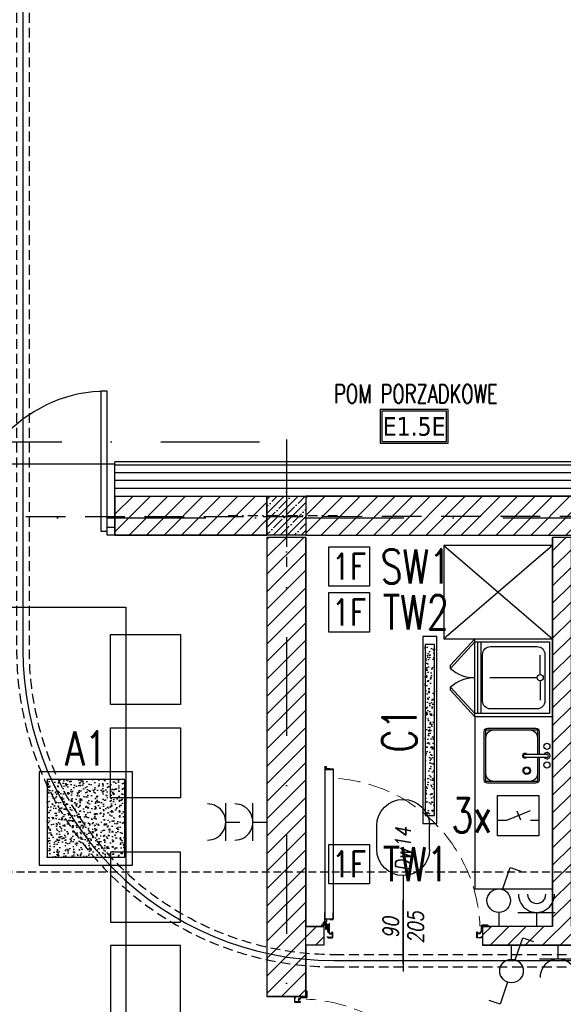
# Model space of a CAD drawing. Header units: millimetres. Extents: x 28600 to 181045, y -399112 to -163690.
# Tile 177 of 256: x 62439 to 62788, y -198390 to -197757. Entities that reach past the tile are written whole.
import ezdxf
from ezdxf.enums import TextEntityAlignment as Align

# ---------------------------------------------------------------- set-up
doc = ezdxf.new("R2010")
doc.units = ezdxf.units.MM
for name, pattern in [('CACHE', [9.525, 6.35, -3.175]), ('CARKOVANA', [7.5, 5, -2.5]), ('CENTER', [0.6, 0.375, -0.075, 0.075, -0.075]), ('DASHDOT', [25.4, 12.7, -6.35, 0, -6.35]), ('DASHED', [19.05, 12.7, -6.35]), ('HIDDEN', [9.525, 6.35, -3.175]), ('Hidden Line', [391.222223, 282.222223, -109])]:
    doc.linetypes.add(name, pattern=pattern)
doc.layers.get('0').update_dxf_attribs({"color": 8})
for name, color, linetype in [('!! 1_ proj wyposdażenie', 54, 'Continuous'), ('!! 1_ tynk zewn  - nowy', 8, 'Continuous'), ('!! 1_drzwi opis', 8, 'Continuous'), ('!! 1_drzwi-linia', 8, 'Continuous'), ('!! 1_Hatch dach', 8, 'Continuous'), ('!! 1_hatch projektowane ściany', 8, 'Continuous'), ('!! 1_OPIS POM NOWE', 123, 'Continuous'), ('!! 1_PROJ Sciany', 8, 'Continuous'), ('!! 1_PROJ TERMOIZOL', 8, 'Continuous'), ('!! 1_PROJ widok', 8, 'Continuous'), ('!! 1_PROJ ŻELBET', 8, 'Continuous'), ('!! 1_Wyburzenia', 8, 'CARKOVANA'), ('!! 2_ remont Ocieplenie', 8, 'ZIGZAG'), ('0-osie-liniA', 8, 'DASHDOT'), ('E1', 2, 'Continuous'), ('E2', 2, 'Continuous'), ('E_0', 4, 'Continuous'), ('E_OSP', 2, 'Continuous'), ('E_RURY', 1, 'HIDDEN'), ('E_UZIOM', 6, 'Continuous')]:
    doc.layers.add(name, color=color, linetype=linetype)
doc.styles.add('50', font='ROMANS.shx', dxfattribs={"width": 0.8, "height": 10})
doc.styles.add('ARCHETYP', font='romans.shx', dxfattribs={"height": 15})
doc.styles.add('ARIAL', font='tahoma.ttf')
doc.styles.add('ELE1', font='romans.shx', dxfattribs={"width": 0.8, "height": 18})
doc.styles.add('TXT', font='simplex.shx')
doc.linetypes.add('ZIGZAG', pattern='A,0.00254,-5.08,[131,ltypeshp.shx,S=5.08,R=0,X=-5.08,Y=0],-10.16,[131,ltypeshp.shx,S=5.08,R=180,X=5.08,Y=0],-5.08', length=20.32254)
pattern_1 = [(45, (0, -14.54), (-5.61266008, 5.61266008), [])]
pattern_2 = [(45, (2e-11, -13.04), (-5.61266008, 5.61266008), [])]

# ---------------------------------------------------------------- blocks, each defined once
blk = doc.blocks.new('Evier RONDA VDI3320')
at = {"ltscale": 0.2}
for p, q in [((-0.01, -0.1415), (-0.01, 0.001)), ((0.01, -0.1415), (0.01, 0.001))]:
    blk.add_line(p, q, dxfattribs=at)
for points in [[(0.01, -0.0494), (0.1555, -0.0494, -0.414214), (0.177, -0.0709), (0.177, -0.3819, -0.414214), (0.1555, -0.4034), (-0.1555, -0.4034, -0.414214), (-0.177, -0.3819), (-0.177, -0.0709, -0.414214), (-0.1555, -0.0494), (-0.01, -0.0494)], [(0.01, -0.0614), (0.115, -0.0614, -0.414214), (0.165, -0.1114), (0.165, -0.3414, -0.414214), (0.115, -0.3914), (-0.115, -0.3914, -0.414214), (-0.165, -0.3414), (-0.165, -0.1114, -0.414214), (-0.115, -0.0614), (-0.01, -0.0614)]]:
    blk.add_lwpolyline(points, format="xyb", dxfattribs=at)
at = {"linetype": 'CACHE', "ltscale": 0.2}
blk.add_lwpolyline([(0.01, -0.0604), (0.166, -0.0604), (0.166, -0.3924), (-0.166, -0.3924), (-0.166, -0.0604), (-0.01, -0.0604)], dxfattribs=at)
at = {"ltscale": 0.2}
for centre, radius in [((-0.06, 0), 0.0194), ((0.06, 0), 0.0196), ((0.0961, -0.1294), 0.0241), ((0.0961, -0.1294), 0.0191)]:
    blk.add_circle(centre, radius, dxfattribs=at)
for centre, radius, start, end in [((0, 0), 0.0201, 299.91578, 240.08422), ((0, 0), 0.0101, 354.22166, 185.77834), ((0, -0.1415), 0.015, 131.81031, 48.18969), ((0, -0.1415), 0.01, 180, 0)]:
    blk.add_arc(centre, radius, start, end, dxfattribs=at)
blk = doc.blocks.new('vidoir.p')
at = {"layer": '!! 1_ proj wyposdażenie', "ltscale": 0.1}
for p, q in [((-42.9511, 44.813), (-42.7816, 44.9684)), ((-42.9311, 44.813), (-42.7616, 44.9684)), ((-42.7816, 44.9684), (-42.7616, 44.9684)), ((-42.4711, 44.813), (-42.6407, 44.9684)), ((-42.6407, 44.9684), (-42.6207, 44.9684)), ((-42.4511, 44.813), (-42.6207, 44.9684)), ((-42.9311, 44.333), (-42.9311, 44.813)), ((-42.4711, 44.813), (-42.4711, 44.333)), ((-42.9311, 44.793), (-42.4711, 44.793)), ((-42.9311, 44.773), (-42.4711, 44.773)), ((-42.7011, 44.413), (-42.7011, 44.7157)), ((-42.7211, 44.393), (-42.8458, 44.393)), ((-42.6811, 44.393), (-42.5565, 44.393)), ((-42.4711, 44.333), (-42.9311, 44.333))]:
    blk.add_line(p, q, dxfattribs=at)
blk.add_lwpolyline([(-42.4511, 44.313), (-42.9511, 44.313), (-42.9511, 44.813), (-42.4511, 44.813)], close=True, dxfattribs=at)
blk.add_lwpolyline([(-42.5511, 44.363), (-42.8511, 44.363, -0.414214), (-42.9011, 44.413), (-42.9011, 44.713, -0.414214), (-42.8511, 44.763), (-42.5511, 44.763, -0.414214), (-42.5011, 44.713), (-42.5011, 44.413, -0.414214)], format="xyb", close=True, dxfattribs=at)
blk.add_circle((-42.7011, 44.393), 0.02, dxfattribs=at)
for centre, start, end in [((-42.9311, 44.813), 0, 42.49783), ((-42.4711, 44.813), 137.50217, 180)]:
    blk.add_arc(centre, 0.23, start, end, dxfattribs=at)
blk = doc.blocks.new('zaw-dr-90-p')
at = {"color": 2, "linetype": 'CENTER', "ltscale": 0.2}
for p, q in [((12, 0), (-12, 0)), ((0, 12), (0, -12)), ((24.5, 24), (31, 24)), ((24.5, 19), (31, 19))]:
    blk.add_line(p, q, dxfattribs=at)
at = {"ltscale": 0.2}
for p, q in [((10, 12), (6.5, 12)), ((10, 0), (10, 6.5))]:
    blk.add_line(p, q, dxfattribs=at)
blk.add_lwpolyline([(0, 6.5), (23.5, 6.5, 0.414214), (28, 11), (28, 31), (24.5, 31), (24.5, 11, -0.414214), (23.5, 10), (0, 10, 4.561698), (7.6, 6.5), (4.9, 4.2)], format="xyb", dxfattribs=at)
blk.add_lwpolyline([(-0.2, -0.2), (-2.5, -0.2), (-2.5, 0.2), (-0.2, 0.2), (-0.2, 2.5), (0.2, 2.5), (0.2, 0.2), (2.8, 0.2), (2.8, -0.2), (0.2, -0.2), (0.2, -2.8), (-0.2, -2.8)], close=True)
blk.add_lwpolyline([(10, 10), (10, 39), (6.5, 39), (6.5, 10)], dxfattribs=at)
blk.add_circle((0, 0), 6.5, dxfattribs=at)
blk = doc.blocks.new('drzwi 90- sc 12')
for p, q in [((-13620.32, 20410.16), (-13620.32, 20313.77)), ((-13614.92, 20409.86), (-13620.32, 20409.86)), ((-13616.12, 20410.26), (-13620.22, 20410.26)), ((-13616.12, 20410.26), (-13620, 20410.26)), ((-13618.17, 20410.26), (-13616.22, 20410.26)), ((-13618.17, 20410.26), (-13616.22, 20410.26)), ((-13616.12, 20410.26), (-13616.12, 20411.46)), ((-13616.12, 20411.46), (-13615.02, 20411.46)), ((-13614.92, 20411.36), (-13614.92, 20313.77)), ((-13620.32, 20313.47), (-13620.32, 20317.97)), ((-13614.92, 20313.77), (-13620.32, 20313.77)), ((-13618.22, 20313.37), (-13620.22, 20313.37)), ((-13618.22, 20313.67), (-13618.22, 20313.37)), ((-13618.22, 20313.67), (-13616.42, 20313.67)), ((-13615.92, 20313.17), (-13615.92, 20312.17)), ((-13615.92, 20312.17), (-13615.02, 20312.17)), ((-13614.92, 20312.27), (-13614.92, 20317.97)), ((-13715.57, 20308.32), (-13715.57, 20308.56)), ((-13715.57, 20307.69), (-13715.57, 20308.56)), ((-13715.57, 20307.82), (-13715.57, 20308.56)), ((-13715.57, 20307.72), (-13715.37, 20307.72)), ((-13617.77, 20311.12), (-13617.77, 20305.72)), ((-13617.77, 20311.12), (-13617.77, 20305.72)), ((-13616.17, 20309.92), (-13617.37, 20309.92)), ((-13616.17, 20309.92), (-13616.17, 20311.02)), ((-13715.77, 20301.96), (-13716.27, 20301.96)), ((-13616.77, 20301.96), (-13616.27, 20301.96))]:
    blk.add_line(p, q)
for points in [[(-13665.27, 20284.96), (-13665.27, 20325.83)], [(-13615.57, 20309.64), (-13615.32, 20309.64), (-13615.32, 20309.82), (-13616.32, 20309.82), (-13616.32, 20309.64), (-13615.92, 20309.64)]]:
    blk.add_lwpolyline(points)
at = {"lineweight": 30}
for points in [[(-13716.27, 20308.92), (-13721.27, 20308.92)], [(-13716.27, 20308.92), (-13716.27, 20296.92)], [(-13614.27, 20308.92), (-13609.27, 20308.92)], [(-13614.27, 20308.92), (-13614.27, 20296.92)]]:
    blk.add_lwpolyline(points, dxfattribs=at)
at = {"ltscale": 0.2}
for points in [[(-13715.57, 20307.51), (-13715.57, 20309.48, 0.414214), (-13715.91, 20309.82), (-13719.43, 20309.82, 0.414214), (-13719.77, 20309.48), (-13719.77, 20308.92), (-13719.59, 20308.92), (-13719.59, 20309.48, -0.414214), (-13719.43, 20309.64), (-13716.97, 20309.64)], [(-13716.97, 20309.64), (-13715.91, 20309.64, -0.414214), (-13715.75, 20309.48), (-13715.75, 20307.51)], [(-13715.75, 20307.76), (-13715.75, 20305.58, 0.414214), (-13715.41, 20305.24), (-13714.96, 20305.24, -0.414214), (-13714.8, 20305.08), (-13714.8, 20304.48, 0.414214), (-13714.46, 20304.14), (-13713.28, 20304.14, 0.414214), (-13712.94, 20304.48), (-13712.94, 20305.15, -1), (-13712.75, 20305.15), (-13712.75, 20301.96, -0.414214), (-13712.91, 20301.8), (-13715.43, 20301.8, -0.414214), (-13715.59, 20301.96), (-13715.59, 20302.52), (-13715.77, 20302.52), (-13715.77, 20301.96, 0.414214), (-13715.43, 20301.62), (-13712.91, 20301.62, 0.414214), (-13712.57, 20301.96), (-13712.57, 20305.15, 1), (-13713.12, 20305.15), (-13713.12, 20304.48, -0.414214), (-13713.28, 20304.32), (-13714.46, 20304.32, -0.414214), (-13714.62, 20304.48), (-13714.62, 20305.08, 0.414214), (-13714.96, 20305.42), (-13715.41, 20305.42, -0.414214), (-13715.57, 20305.58), (-13715.57, 20307.64)], [(-13615.92, 20309.64), (-13616.63, 20309.64, 0.414214), (-13616.79, 20309.48), (-13616.79, 20305.58, -0.414214), (-13617.13, 20305.24), (-13617.58, 20305.24, 0.414214), (-13617.74, 20305.08), (-13617.74, 20304.48, -0.414214), (-13618.08, 20304.14), (-13619.26, 20304.14, -0.414214), (-13619.6, 20304.48), (-13619.6, 20305.15, 1), (-13619.79, 20305.15), (-13619.79, 20301.96, 0.414214), (-13619.63, 20301.8), (-13617.11, 20301.8, 0.414214), (-13616.95, 20301.96), (-13616.95, 20302.52), (-13616.77, 20302.52), (-13616.77, 20301.96, -0.414214), (-13617.11, 20301.62), (-13619.63, 20301.62, -0.414214), (-13619.97, 20301.96), (-13619.97, 20305.15, -1), (-13619.42, 20305.15), (-13619.42, 20304.48, 0.414214), (-13619.26, 20304.32), (-13618.08, 20304.32, 0.414214), (-13617.92, 20304.48), (-13617.92, 20305.08, -0.414214), (-13617.58, 20305.42), (-13617.13, 20305.42, 0.414214), (-13616.97, 20305.58), (-13616.97, 20309.48, -0.414214), (-13616.63, 20309.82), (-13613.11, 20309.82, -0.414214), (-13612.77, 20309.48), (-13612.77, 20308.92), (-13612.95, 20308.92), (-13612.95, 20309.48, 0.414214), (-13613.11, 20309.64), (-13615.57, 20309.64)]]:
    blk.add_lwpolyline(points, format="xyb", dxfattribs=at)
blk.add_lwpolyline([(-13616.79, 20308.82), (-13616.97, 20308.82), (-13616.97, 20307.42), (-13616.79, 20307.42)], close=True)
for centre, radius, start, end in [((-13620.22, 20410.16), 0.1, 90, 180), ((-13615.02, 20411.36), 0.1, 0, 90), ((-13620.22, 20313.47), 0.1, 180, 270), ((-13616.42, 20313.17), 0.5, 0, 90), ((-13615.02, 20312.27), 0.1, 270, 0), ((-13616.27, 20311.02), 0.1, 0, 90)]:
    blk.add_arc(centre, radius, start, end)
at = {"linetype": 'Hidden Line', "lineweight": 9, "ltscale": 0.05}
blk.add_arc((-13615.5, 20305.14), 99.12, 94.80054, 177.69442, dxfattribs=at)
at = {"xscale": 0.09999999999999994, "yscale": 0.09999999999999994, "zscale": 0.09999999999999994, "rotation": 180.0000000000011}
blk.add_blockref('zaw-dr-90-p', (-13614.92, 20310.92), dxfattribs=at)
blk = doc.blocks.new('słup 25 x 25')
at = {"layer": '!! 1_Hatch dach'}
h = blk.add_hatch(dxfattribs=at)
h.set_pattern_fill('ANSI35', color=256)
h.set_pattern_definition([(45, (-64242.072, 198338.2015), (-4.49012806, 4.49012806), []), (45, (-64237.5816, 198338.2015), (-4.49012806, 4.49012806), [7.9375, -1.5875, 0, -1.5875])])
h.paths.add_polyline_path([(-12.5, 12.5), (12.5, 12.5), (12.5, -12.5), (-12.5, -12.5)])
at = {"layer": '!! 1_PROJ ŻELBET'}
blk.add_lwpolyline([(-12.5, 12.5), (12.5, 12.5), (12.5, -12.5), (-12.5, -12.5)], close=True, dxfattribs=at)
at = {"layer": '0-osie-liniA', "ltscale": 0.5}
for points in [[(0, 37.5), (0, -37.5)], [(-37.5, 0), (37.5, 0)]]:
    blk.add_lwpolyline(points, dxfattribs=at)
blk = doc.blocks.new('drzwi dwuskrzydłowe')
for points in [[(68481.18, -214206.57), (68481.18, -214296.57), (68477.18, -214296.57), (68477.18, -214206.57)], [(68653.18, -214206.57), (68653.18, -214296.57), (68657.18, -214296.57), (68657.18, -214206.57)], [(68477.18, -214294.07), (68472.18, -214294.07), (68472.18, -214299.07), (68477.18, -214299.07)], [(68657.18, -214294.07), (68662.18, -214294.07), (68662.18, -214299.07), (68657.18, -214299.07)]]:
    blk.add_lwpolyline(points, close=True)
for centre, start, end in [((68477.18, -214296.57), 0, 90), ((68657.18, -214296.57), 90, 180)]:
    blk.add_arc(centre, 90, start, end)
blk = doc.blocks.new('1_ok-opis')
blk.add_line((0, 111.61), (0, 50))
for points in [[(-17, 128.61), (-17, 143.61)], [(17, 128.61), (17, 143.61)]]:
    blk.add_lwpolyline(points)
for centre, start, end in [((0, 143.61), 0, 180), ((0, 128.61), 180, 0)]:
    blk.add_arc(centre, 17, start, end)
at = {"style": 'ARCHETYP'}
for tag, height, rotation, p in [('NR', 12, 90, (0, 136.9)), ('NR', 12, 270, (0, 136.9)), ('SZEROKOŚĆ', 10, 90, (-8, 78.29)), ('SZEROKOŚĆ', 10, 270, (8, 78.29)), ('WYSOKOŚĆ', 10, 270, (-8, 78.29)), ('WYSOKOŚĆ', 10, 90, (8, 78.29))]:
    blk.add_attdef(tag, text='', height=height, rotation=rotation, dxfattribs=at).set_placement(p, align=Align.MIDDLE)
blk = doc.blocks.new('oznaczenie przekroi')
at = {"layer": '!! 1_Wyburzenia'}
blk.add_lwpolyline([(84721.06, -198393.4), (84958.93, -198393.4), (84958.93, -198305.1), (90995.48, -198305.1)], dxfattribs=at)
blk = doc.blocks.new('E_GB1')
at = {"layer": 'E2'}
for p, q in [((9.02, 12.03), (9.02, -12.03)), ((9.02, 0), (0, 0))]:
    blk.add_line(p, q, dxfattribs=at)
for centre, radius, start, end in [((20.63, 0), 11.61, 89.60478, 270.39522), ((20.58, -0.14), 5.88, 88.73067, 271.26933)]:
    blk.add_arc(centre, radius, start, end, dxfattribs=at)
blk = doc.blocks.new('E_L1')
at = {"layer": 'E1'}
for p, q in [((2.46, 23.76), (7.35, 37.97)), ((7.35, 37.97), (14.25, 35.59)), ((0, 9.02), (0, 0))]:
    blk.add_line(p, q, dxfattribs=at)
blk.add_circle((0, 16.6), 7.57, dxfattribs=at)
blk = doc.blocks.new('E_L3')
at = {"layer": 'E1'}
for p, q in [((2.46, 23.76), (7.35, 37.97)), ((7.35, 37.97), (14.25, 35.59)), ((-2.46, 9.44), (-7.35, -4.77)), ((0, 9.02), (0, 0)), ((-7.35, -4.77), (-14.25, -2.4))]:
    blk.add_line(p, q, dxfattribs=at)
blk.add_circle((0, 16.6), 7.57, dxfattribs=at)
blk = doc.blocks.new('A$C2C485CA9')
at = {"layer": 'E1'}
h = blk.add_hatch(dxfattribs=at)
h.set_pattern_fill('AR-CONC', color=256)
h.set_pattern_definition([(50, (7492.688, -14883.817), (7.1726018, -0.6275213), [0.75, -8.25]), (355, (7492.688, -14883.817), (-1.3875133, 7.5219213), [0.6, -6.6]), (100.451444, (7493.286, -14883.869), (5.7850885, 6.8944), [0.637402, -7.011421]), (46.1842, (7492.688, -14881.817), (10.6724133, -1.655193), [1.125, -12.375]), (96.635635, (7493.578, -14881.955), (9.3466195, 9.741186), [0.9561034, -10.5171376]), (351.184164, (7492.688, -14881.817), (9.3466195, 9.741186), [0.9, -9.9]), (21, (7493.688, -14882.317), (5.9690705, -4.026189), [0.75, -8.25]), (326, (7493.688, -14882.317), (2.4331533, 7.2515005), [0.6, -6.6]), (71.451445, (7494.1856, -14882.6525), (8.4022238, 3.2253115), [0.637402, -7.011421]), (37.5, (7492.6882, -14883.817), (0.12159855, 3.32893854), [0, -6.52, 0, -6.7, 0, -6.625]), (7.5, (7492.688, -14883.817), (2.6306954, 3.9441171), [0, -3.82, 0, -6.37, 0, -2.525]), (327.5, (7490.4582, -14883.817), (5.33822436, -0.2255487), [0, -2.5, 0, -7.8, 0, -10.35]), (317.5, (7489.458, -14883.817), (5.8318617, 1.0010498), [0, -3.25, 0, -5.18, 0, -7.35])])
h.paths.add_polyline_path([(-55, 10), (-55, -10), (55, -10), (55, 10)])
blk.add_line((-0.31, 0), (0.31, 0), dxfattribs=at)
for points in [[(-60, 15), (60, 15), (60, -15), (-60, -15)], [(-55, 10), (55, 10), (55, -10), (-55, -10)]]:
    blk.add_lwpolyline(points, close=True, dxfattribs=at)
blk = doc.blocks.new('E_GN1')
at = {"layer": 'E2'}
for p, q in [((9.02, 12.03), (9.02, -12.03)), ((9.02, 0), (0, 0))]:
    blk.add_line(p, q, dxfattribs=at)
blk.add_arc((20.63, 0), 11.61, 89.60478, 270.39522, dxfattribs=at)
blk = doc.blocks.new('A$C33CB33F5')
at = {"layer": 'E1'}
h = blk.add_hatch(dxfattribs=at)
h.set_pattern_fill('AR-CONC', color=256)
h.set_pattern_definition([(50, (7522.688, -14898.817), (7.1726018, -0.6275213), [0.75, -8.25]), (355, (7522.688, -14898.817), (-1.3875133, 7.5219213), [0.6, -6.6]), (100.451444, (7523.286, -14898.869), (5.7850885, 6.8944), [0.637402, -7.011421]), (46.1842, (7522.688, -14896.817), (10.6724133, -1.655193), [1.125, -12.375]), (96.635635, (7523.578, -14896.955), (9.3466195, 9.741186), [0.9561034, -10.5171376]), (351.184164, (7522.688, -14896.817), (9.3466195, 9.741186), [0.9, -9.9]), (21, (7523.688, -14897.317), (5.9690705, -4.026189), [0.75, -8.25]), (326, (7523.688, -14897.317), (2.4331533, 7.2515005), [0.6, -6.6]), (71.451445, (7524.1856, -14897.6525), (8.4022238, 3.2253115), [0.637402, -7.011421]), (37.5, (7522.6882, -14898.817), (0.12159855, 3.32893854), [0, -6.52, 0, -6.7, 0, -6.625]), (7.5, (7522.688, -14898.817), (2.6306954, 3.9441171), [0, -3.82, 0, -6.37, 0, -2.525]), (327.5, (7520.4582, -14898.817), (5.33822436, -0.2255487), [0, -2.5, 0, -7.8, 0, -10.35]), (317.5, (7519.458, -14898.817), (5.8318617, 1.0010498), [0, -3.25, 0, -5.18, 0, -7.35])])
h.paths.add_polyline_path([(25, -25), (25, 25), (-25, 25), (-25, -25)])
for points in [[(-30, 30), (30, 30), (30, -30), (-30, -30)], [(-25, 25), (25, 25), (25, -25), (-25, -25)]]:
    blk.add_lwpolyline(points, close=True, dxfattribs=at)
blk = doc.blocks.new('E1')
at = {"layer": 'E2', "linetype": 'Continuous'}
blk.add_lwpolyline([(0, 25.45), (26.27, 25.45), (26.27, 0), (0, 0)], close=True, dxfattribs=at)
at = {"layer": 'E2', "linetype": 'Continuous', "style": 'ELE1', "width": 0.8}
blk.add_text('1F', height=16.875, dxfattribs=at).set_placement((12.98, 12.72), align=Align.MIDDLE_CENTER)
blk = doc.blocks.new('A$C14A047FB')
at = {"layer": 'E_OSP', "linetype": 'Continuous'}
for p, q in [((4.06, 6.63), (14.17, 10.75)), ((8.34, 10.59), (9.89, 6.79)), ((0, 6.63), (4.06, 6.63)), ((14.17, 6.63), (17.73, 6.63))]:
    blk.add_line(p, q, dxfattribs=at)
blk.add_lwpolyline([(0, 17.18), (17.73, 17.18), (17.73, 0), (0, 0)], close=True, dxfattribs=at)

msp = doc.modelspace()

# ---------------------------------------------------------------- hatches: boundary and pattern name
at = {"layer": '!! 1_hatch projektowane ściany'}
h = msp.add_hatch(dxfattribs=at)
h.set_pattern_fill('ANSI31', color=256, scale=2.5)
h.set_pattern_definition(pattern_2)
h.paths.add_polyline_path([(62597.56735, -198088.62813), (62499.94628, -198088.62813), (62499.94628, -198063.62813), (62597.56735, -198063.62813)])
h = msp.add_hatch(dxfattribs=at)
h.set_pattern_fill('ANSI31', color=256, scale=2.5)
h.set_pattern_definition(pattern_2)
h.paths.add_polyline_path([(63380.06379, -198063.62813), (62622.56735, -198063.62813), (62622.56735, -198088.62813), (63380.06379, -198088.62813)])
h = msp.add_hatch(dxfattribs=at)
h.set_pattern_fill('ANSI31', color=256, scale=2.5)
h.set_pattern_definition(pattern_1)
h.paths.add_polyline_path([(62597.56735, -198385.12813), (62622.56735, -198385.12813), (62622.56735, -198090.12813), (62597.56735, -198090.12813)])
h = msp.add_hatch(dxfattribs=at)
h.set_pattern_fill('ANSI31', color=256, scale=2.5)
h.set_pattern_definition(pattern_1)
h.paths.add_polyline_path([(62634.06387, -198352.12813), (62622.56735, -198352.12813), (62622.56735, -198340.12813), (62634.06387, -198340.12813)])
h.paths.add_polyline_path([(62856.06379, -198352.12813), (62856.06379, -198340.12813), (62793.06379, -198340.12813), (62793.06379, -198090.12813), (62781.06379, -198090.12813), (62781.06379, -198340.12813), (62736.06387, -198340.12813), (62736.06387, -198352.12813)])
h.paths.add_polyline_path([(63213.06379, -198352.12813), (63213.06379, -198340.12813), (63192.06379, -198340.12813), (63192.06379, -198275.91493), (63180.06379, -198275.91493), (63180.06379, -198340.12813), (62980.06379, -198340.12813), (62980.06379, -198215.12813), (63080.06379, -198215.12813), (63080.06379, -198090.62813), (63068.06379, -198090.62813), (63068.06379, -198203.12813), (62968.06379, -198203.12813), (62968.06379, -198340.12813), (62958.06379, -198340.12813), (62958.06379, -198352.12813)])
h.paths.add_polyline_path([(63180.06379, -198173.91493), (63192.06379, -198173.91493), (63192.06379, -198090.12813), (63180.06379, -198090.12813)])
h.paths.add_polyline_path([(63315.06379, -198340.12813), (63380.06379, -198340.12813), (63380.06379, -198352.12813), (63315.06379, -198352.12813)])
h.paths.add_polyline_path([(63121.18969, -198632.12813), (63133.18969, -198632.12813), (63133.18969, -198584.12813), (63380.06379, -198584.12813), (63380.06379, -198572.12813), (63133.18969, -198572.12813), (63133.18969, -198497.12813), (63121.18969, -198497.12813)])
h.paths.add_polyline_path([(62622.56735, -198497.12813), (62725.18969, -198497.12813), (62725.18969, -198509.12813), (62622.56735, -198509.12813)])
h.paths.add_polyline_path([(62622.56735, -198709.12813), (62964.18969, -198709.12813), (62964.18969, -198626.12813), (62976.18969, -198626.12813), (62976.18969, -198729.12813), (62964.18969, -198729.12813), (62964.18969, -198721.12813), (62622.3156, -198721.12813)])
h.paths.add_polyline_path([(62622.3156, -198885.54059), (62964.18969, -198885.54059), (62964.18969, -198935.12813), (62976.05469, -198935.12813), (62976.32469, -198831.06815), (62964.18969, -198831.18811), (62964.18969, -198873.54059), (62622.56735, -198873.54059)])
h.paths.add_polyline_path([(62929.18969, -199062.95305), (63013.68969, -199062.95305), (63013.68969, -199050.95305), (62976.18969, -199050.95305), (62976.18969, -199037.12813), (62964.18969, -199037.12813), (62964.18969, -199050.95305), (62929.18969, -199050.95305)])
h.paths.add_polyline_path([(63115.68969, -199062.94603), (63133.18969, -199062.94603), (63133.18969, -199022.95305), (63380.06373, -199022.95305), (63380.06379, -199010.95305), (63133.18969, -199010.95305), (63133.18969, -198946.12813), (63121.18969, -198946.12621), (63121.18969, -199050.95305), (63115.68887, -199050.94603)])
edge = h.paths.add_edge_path()
edge.add_line((63121.18969, -198844.12621), (63133.18969, -198844.12621))
edge.add_line((63133.18969, -198844.12621), (63133.18969, -198796.12813))
edge.add_line((63133.18969, -198796.12813), (63380.06373, -198796.12813))
edge.add_line((63380.06373, -198796.12813), (63380.06373, -198784.12813))
edge.add_line((63380.06373, -198784.12813), (63133.18969, -198784.12813))
edge.add_line((63133.18969, -198784.12813), (63133.18969, -198734.12813))
edge.add_line((63133.18969, -198734.12813), (63121.18969, -198734.12813))
edge.add_line((63121.18969, -198734.12813), (63121.18969, -198844.24617))

# ---------------------------------------------------------------- linework, layer by layer
at = {"layer": '!! 1_ proj wyposdażenie', "ltscale": 0.1}
for points in [[(62781.06379, -198095.32652), (62711.06379, -198155.32652)], [(62711.06379, -198095.32652), (62781.06379, -198155.32652)]]:
    msp.add_lwpolyline(points, dxfattribs=at)
at = {"layer": '!! 1_ proj wyposdażenie'}
for points in [[(62711.06379, -198095.32652), (62711.06379, -198155.32652), (62781.06379, -198155.32652), (62781.06379, -198095.32652)], [(62386.99906, -198414.92327), (62386.99906, -198134.92327), (62506.99906, -198134.92327), (62506.99906, -198414.92327)], [(62541.99906, -198152.42327), (62541.99906, -198197.42327), (62496.99906, -198197.42327), (62496.99906, -198152.42327)], [(62731.06379, -198205.32652), (62731.06379, -198316.04461), (62781.06379, -198316.04461), (62781.06379, -198205.32652)], [(62541.99906, -198212.42327), (62541.99906, -198257.42327), (62496.99906, -198257.42327), (62496.99906, -198212.42327)], [(62541.99906, -198337.42327), (62541.99906, -198292.42327), (62496.99906, -198292.42327), (62496.99906, -198337.42327)], [(62541.99906, -198397.42327), (62541.99906, -198352.42327), (62496.99906, -198352.42327), (62496.99906, -198397.42327)]]:
    msp.add_lwpolyline(points, close=True, dxfattribs=at)
at = {"layer": '!! 1_ tynk zewn  - nowy'}
for p, q in [((63427.0634, -198041.62844), (62499.94628, -198041.62862)), ((63425.0634, -198043.62844), (62499.94628, -198043.62862))]:
    msp.add_line(p, q, dxfattribs=at)
msp.add_lwpolyline([(62499.94628, -198063.62813), (62499.94628, -198041.62862)], dxfattribs=at)
at = {"layer": '!! 1_hatch projektowane ściany'}
for points in [[(62597.56735, -198088.62813), (62499.94628, -198088.62813), (62499.94628, -198063.62813), (62597.56735, -198063.62813)], [(63380.06379, -198063.62813), (62622.56735, -198063.62813), (62622.56735, -198088.62813), (63380.06379, -198088.62813)], [(62597.56735, -198385.12813), (62622.56735, -198385.12813), (62622.56735, -198090.12813), (62597.56735, -198090.12813)], [(62856.06379, -198352.12813), (62856.06379, -198340.12813), (62793.06379, -198340.12813), (62793.06379, -198090.12813), (62781.06379, -198090.12813), (62781.06379, -198340.12813), (62736.06387, -198340.12813), (62736.06387, -198352.12813)], [(62634.06387, -198352.12813), (62622.56735, -198352.12813), (62622.56735, -198340.12813), (62634.06387, -198340.12813)]]:
    msp.add_lwpolyline(points, close=True, dxfattribs=at)
at = {"layer": '!! 1_OPIS POM NOWE'}
for points in [[(62670.34372, -198029.63488), (62713.86372, -198029.63488), (62713.86372, -198007.87488), (62670.34372, -198007.87488)], [(62671.43172, -198028.54688), (62712.77572, -198028.54688), (62712.77572, -198008.96288), (62671.43172, -198008.96288)]]:
    msp.add_lwpolyline(points, close=True, dxfattribs=at)
at = {"layer": '!! 1_PROJ Sciany'}
for points in [[(62499.94628, -198063.62813), (62499.94628, -198088.62813)], [(62499.94628, -198063.62813), (63405.06379, -198063.62813)], [(62499.94628, -198088.62813), (62597.56735, -198088.62813)], [(62597.56735, -198090.12813), (62597.56735, -198385.12813)], [(62622.56735, -198088.62813), (62781.06379, -198088.62813)], [(62622.56735, -198090.12813), (62622.56735, -198340.12813)], [(62781.06379, -198340.12813), (62781.06379, -198090.12813)], [(62634.06387, -198340.12813), (62622.56735, -198340.12813)], [(62634.06387, -198340.12813), (62634.06387, -198352.12813)], [(62781.06379, -198340.12813), (62736.06379, -198340.12813)], [(62736.06379, -198340.12813), (62736.06379, -198352.12813)], [(62622.56735, -198352.12813), (62622.56735, -198385.12813)], [(62634.06387, -198352.12813), (62622.56735, -198352.12813)], [(62858.06379, -198352.12813), (62736.06379, -198352.12813)], [(62622.56735, -198385.12813), (62597.56735, -198385.12813)]]:
    msp.add_lwpolyline(points, dxfattribs=at)
at = {"layer": '!! 1_PROJ TERMOIZOL', "linetype": 'ZIGZAG', "ltscale": 0.75}
for p, q in [((63420.0634, -198048.62844), (62499.94628, -198048.62862)), ((63410.06339, -198058.62844), (62499.94628, -198058.62862))]:
    msp.add_line(p, q, dxfattribs=at)
at = {"layer": '!! 1_PROJ widok'}
msp.add_lwpolyline([(62499.94628, -198043.12862), (62309.94628, -198043.12862)], dxfattribs=at)
at = {"layer": '!! 2_ remont Ocieplenie', "linetype": 'Continuous', "ltscale": 0.75}
msp.add_line((63415.0634, -198053.62844), (62499.94628, -198053.62862), dxfattribs=at)
at = {"layer": '0-osie-liniA', "ltscale": 5}
for points in [[(57445.3616, -198028.62813), (62630.46575, -198028.62813)], [(62610.06735, -198027.12813), (62610.06735, -199799.35902)], [(60842.57099, -198077.62813), (63836.85447, -198077.62813)]]:
    msp.add_lwpolyline(points, dxfattribs=at)
at = {"layer": 'E_0'}
msp.add_lwpolyline([(62361.34633, -197325.63857), (62365.76803, -197325.63857, -0.414213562), (62440.76803, -197400.63857), (62440.76803, -198162.0773, 0.414213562), (62640.76803, -198362.0773), (63021.46334, -198362.0773)], format="xyb", dxfattribs=at)
at = {"layer": 'E_RURY'}
for points in [[(62361.34633, -197321.63857), (62365.76803, -197321.63857, -0.414213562), (62444.76803, -197400.63857), (62444.76803, -198162.0773, 0.414213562), (62640.76803, -198358.0773), (63021.46334, -198358.0773)], [(62361.34633, -197329.63857), (62365.76803, -197329.63857, -0.414213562), (62436.76803, -197400.63857), (62436.76803, -198162.0773, 0.414213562), (62640.76803, -198366.0773), (63021.46334, -198366.0773)]]:
    msp.add_lwpolyline(points, format="xyb", dxfattribs=at)
at = {"layer": 'E_UZIOM', "linetype": 'DASHED', "ltscale": 2}
msp.add_lwpolyline([(60842.57099, -198077.62813), (63392.56735, -198076.12813), (63392.56735, -199485.62813), (60842.56735, -199485.62813), (60842.57099, -198077.62813)], dxfattribs=at)

# ---------------------------------------------------------------- block references
at = {"layer": '!! 1_ proj wyposdażenie', "xscale": 100, "yscale": 100, "zscale": 100}
for name, p, rotation in [('vidoir.p', (67212.36765, -193910.2118), 90), ('Evier RONDA VDI3320', (62777.36683, -198230.38191), 270)]:
    msp.add_blockref(name, p, dxfattribs=dict(at, rotation=rotation))
at = {"layer": '!! 1_drzwi opis'}
ref = msp.add_blockref('1_ok-opis', (62685.06382, -198419.06589), dxfattribs=dict(at, xscale=-1, rotation=359.9999963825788))
ref.add_attrib('WYSOKOŚĆ', '90', dxfattribs={"layer": '0', "height": 10, "rotation": 89.99999638, "style": '50', "oblique": 10, "width": 0.8}).set_placement((62677.06383, -198340.77503), align=Align.MIDDLE)
ref.add_attrib('SZEROKOŚĆ', '205', dxfattribs={"layer": '0', "height": 10, "rotation": 89.99999638, "style": '50', "oblique": 10, "width": 0.8}).set_placement((62693.06383, -198340.77503), align=Align.MIDDLE)
ref.add_attrib('NR', 'Dw14', dxfattribs={"layer": '0', "height": 10, "rotation": 89.99999638, "style": '50', "oblique": 10, "width": 0.8}).set_placement((62685.06383, -198290.45464), align=Align.MIDDLE)
at = {"layer": '!! 1_drzwi-linia'}
msp.add_blockref('drzwi dwuskrzydłowe', (-6162.23588, 16210.44547), dxfattribs=at)
at = {"layer": '!! 1_drzwi-linia', "xscale": -1}
msp.add_blockref('drzwi 90- sc 12', (49019.79416, -218649.05247), dxfattribs=at)
at = {"layer": '!! 1_drzwi-linia', "rotation": 270}
msp.add_blockref('drzwi 90- sc 12', (42313.64295, -212101.39783), dxfattribs=at)
at = {"layer": '!! 1_hatch projektowane ściany'}
msp.add_blockref('słup 25 x 25', (62610.06735, -198076.12813), dxfattribs=at)
at = {"layer": '!! 1_Wyburzenia'}
msp.add_blockref('oznaczenie przekroi', (-27239.68678, 0), dxfattribs=at)
at = {"layer": 'E1', "xscale": -1, "yscale": 0.3, "rotation": 90}
msp.add_blockref('A$C2C485CA9', (62702.12458, -198213.89732), dxfattribs=at)
at = {"layer": 'E1', "color": 4, "ltscale": 20, "xscale": -1, "rotation": 180}
msp.add_blockref('A$C33CB33F5', (62481.31278, -198270.7168), dxfattribs=at)
at = {"layer": 'E2', "xscale": 1.5, "yscale": 1.5, "zscale": 1.2}
msp.add_blockref('A$C14A047FB', (62745.61592, -198281.80367), dxfattribs=at)
at = {"layer": 'E_0'}
for name, p in [('E1', (62637.24132, -198121.51745)), ('E1', (62637.24132, -198150.94508)), ('E1', (62637.24132, -198312.84487)), ('E_L1', (62746.4623, -198340.12813))]:
    msp.add_blockref(name, p, dxfattribs=at)
for name, p, rotation in [('E_GN1', (62580.13268, -198273.03395), 180), ('E_GN1', (62597.56543, -198273.03395), 180), ('E_GB1', (62770.69421, -198340.12813), 90), ('E_L3', (62754.61193, -198352.12813), 180), ('E_GN1', (62784.60997, -198352.12813), 270)]:
    msp.add_blockref(name, p, dxfattribs=dict(at, rotation=rotation))

# ---------------------------------------------------------------- texts
at = {"layer": '!! 1_OPIS POM NOWE', "style": 'TXT', "width": 0.7}
msp.add_text('POM PORZADKOWE', height=12, dxfattribs=at).set_placement((62693.21885, -198003.82856), align=Align.CENTER)
at = {"layer": '!! 1_OPIS POM NOWE', "style": 'ARIAL'}
msp.add_attdef('E1.5E', text='', height=11.968, dxfattribs=at).set_placement((62692.10372, -198018.75488), align=Align.MIDDLE_CENTER)
at = {"layer": 'E1', "style": 'ELE1', "width": 0.75}
for s, p in [('SW1', (62693.17568, -198108.79265)), ('TW2', (62693.17568, -198138.22029)), ('A1', (62481.31278, -198225.75741)), ('3x', (62729.03965, -198268.7834)), ('TW1', (62693.17568, -198300.12007))]:
    msp.add_text(s, height=22, dxfattribs=at).set_placement(p, align=Align.MIDDLE_CENTER)
msp.add_text('C1', height=22, rotation=90, dxfattribs=at).set_placement((62682.6652, -198213.89732), align=Align.MIDDLE_CENTER)

doc.saveas('drawing.dxf')
